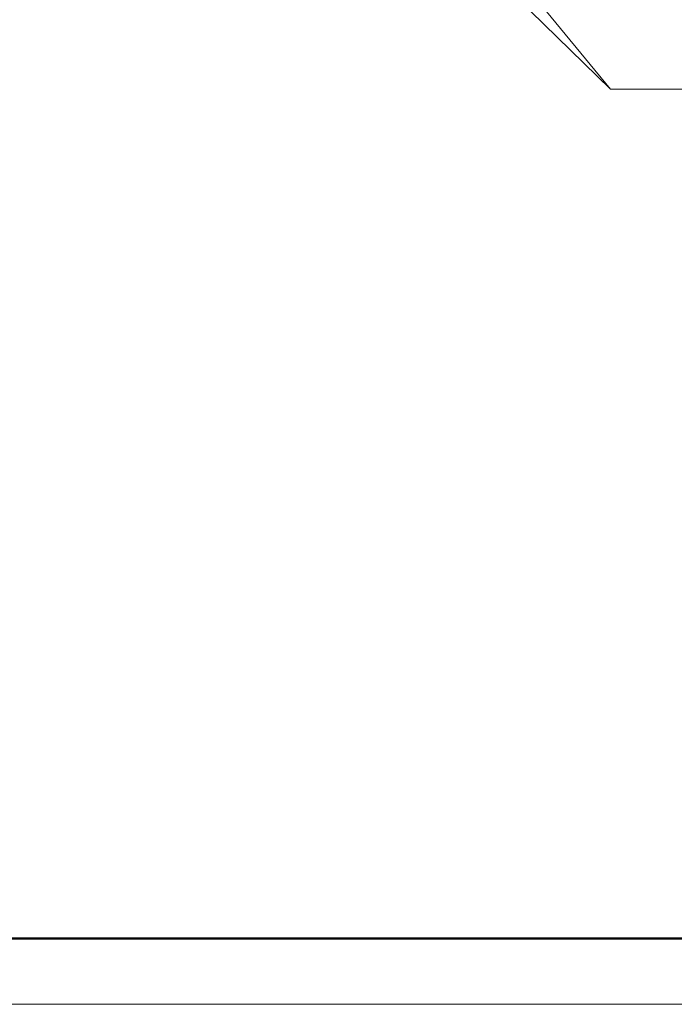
# Model space of a CAD drawing. Extents: x 193 to 943, y 26 to 526.
# Tile 245 of 256: x 482 to 532, y 26 to 100. Entities that reach past the tile are written whole.
import ezdxf

# ---------------------------------------------------------------- set-up
doc = ezdxf.new("R2010")
doc.units = 0
doc.layers.get('0').update_dxf_attribs({"lineweight": 25})
doc.layers.add('iwb_Plankopf Rahmen', color=7, linetype='Continuous', lineweight=25)
doc.layers.add('KG4_HLS_TEXTE', color=7, linetype='Continuous', lineweight=13)

# ---------------------------------------------------------------- blocks, each defined once
blk = doc.blocks.new('DWGOBJEKT-A069I1907N', base_point=(510.364, 66.327))
at = {"color": 0, "linetype": 'ByBlock', "lineweight": -2, "ltscale": 0.13}
for p, q in [((512.599, 108.862), (526.73, 95.053)), ((518.602, 104.915), (526.73, 95.053)), ((526.73, 95.053), (532.98, 95.053))]:
    blk.add_line(p, q, dxfattribs=at)

msp = doc.modelspace()

# ---------------------------------------------------------------- linework, layer by layer
at = {"layer": 'iwb_Plankopf Rahmen', "color": 8, "lineweight": 13, "ltscale": 0.13, "true_color": 0x808080}
msp.add_lwpolyline([(942.681, 25.566), (193, 25.566), (193, 525.566), (942.681, 525.566), (942.681, 25.566)], close=True, dxfattribs=at)
at = {"layer": 'iwb_Plankopf Rahmen', "lineweight": 50, "ltscale": 0.5}
msp.add_lwpolyline([(213, 30.566), (213, 520.566), (937.681, 520.566), (937.681, 30.566), (213, 30.566)], close=True, dxfattribs=at)

# ---------------------------------------------------------------- block references
at = {"layer": 'KG4_HLS_TEXTE', "ltscale": 0.13}
msp.add_blockref('DWGOBJEKT-A069I1907N', (510.364, 66.327), dxfattribs=at)

doc.saveas('drawing.dxf')
